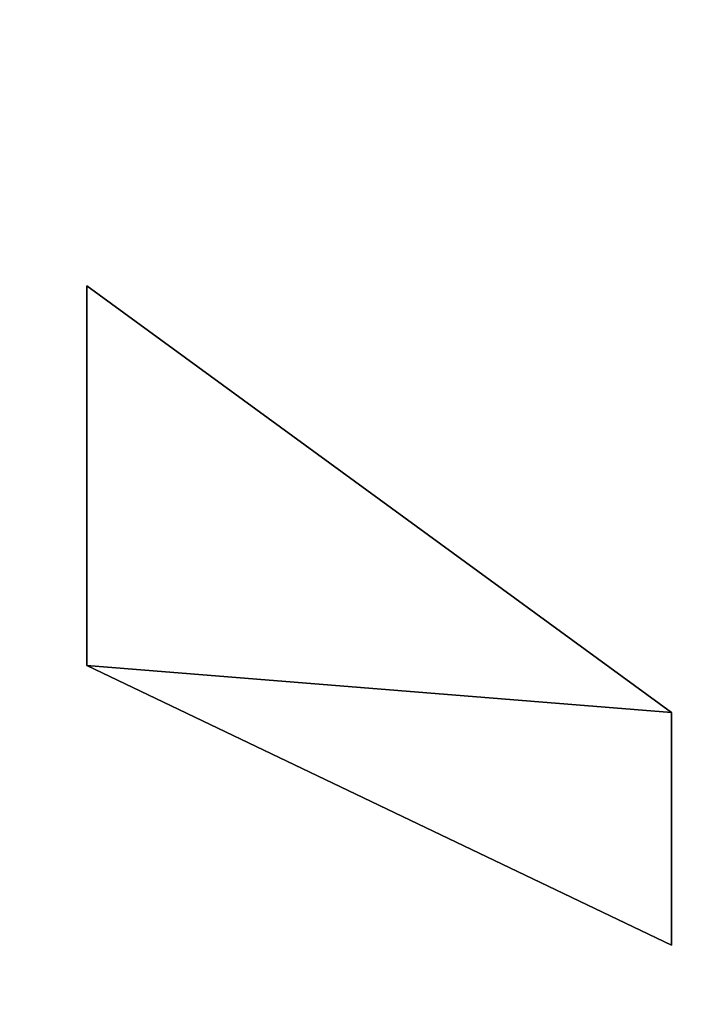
# Model space of a CAD drawing. Extents: x -5 to 2276, y 0 to 2500.
# Tile 127 of 256: x 823 to 835, y 539 to 557. Entities that reach past the tile are written whole.
import ezdxf

# ---------------------------------------------------------------- set-up
doc = ezdxf.new("R2010")
doc.units = 0
doc.header["$LTSCALE"] = 25.4
doc.layers.get('0').update_dxf_attribs({"linetype": 'CONTINUOUS'})
for name, color, linetype in [('IFCBUILDING', 32, 'CONTINUOUS'), ('IFCBUILDINGSTOREY', 34, 'CONTINUOUS'), ('IFCSITE', 32, 'CONTINUOUS'), ('IFCSLAB', 22, 'CONTINUOUS'), ('IFCWALL', 190, 'CONTINUOUS')]:
    doc.layers.add(name, color=color, linetype=linetype)

# ---------------------------------------------------------------- blocks, each defined once
blk = doc.blocks.new('GRUPUJ_1')
at = {"layer": 'IFCWALL'}
mesh = blk.add_polyface(dxfattribs=at)
corners = [(0, 0, 2300), (25, 25, 2300), (0, 2276.05, 2300), (175, 0, 2300), (25, 2251.05, 2300), (175, 25, 2300), (2500, 2151.05, 2300), (2475, 2251.05, 2300), (2475, 2151.05, 2300), (2500, 2276.05, 2300), (1245.07, 2251.05, 2300)]
mesh.append_faces([[corners[k] for k in face] for face in [(1, 3, 5), (6, 7, 8)]], dxfattribs={"vtx0": -1})
mesh.append_faces([[corners[k] for k in face] for face in [(0, 1, 2), (9, 7, 6)]], dxfattribs={"vtx0": -1, "vtx1": -1})
mesh.append_faces([[corners[k] for k in face] for face in [(1, 0, 3), (2, 1, 4), (4, 9, 2), (9, 4, 10), (9, 10, 7)]], dxfattribs={"vtx0": -1, "vtx2": -1})
mesh = blk.add_polyface(dxfattribs=at)
corners = [(2500, 0, 800), (175, 25, 800), (175, 0, 800), (2475, 25, 800), (2475, 2151.05, 800), (2500, 2151.05, 800)]
mesh.append_faces([[corners[k] for k in face] for face in [(0, 1, 2), (4, 0, 5)]], dxfattribs={"vtx0": -1})
mesh.append_faces([[corners[k] for k in face] for face in [(1, 0, 3), (3, 0, 4)]], dxfattribs={"vtx0": -1, "vtx1": -1})
blk = doc.blocks.new('GRUPUJ_7')
at = {"layer": 'IFCWALL'}
mesh = blk.add_polyface(dxfattribs=at)
corners = [(0, 0, 1500), (125, 100, 1500), (125, 2151.05, 1500), (150, 0, 1500), (150, 100, 1500), (2450, 2126.05, 1500), (2375, 2151.05, 1500), (2375, 2126.05, 1500), (0, 2226.05, 1500), (1220.07, 2226.05, 1500), (1220.07, 2151.05, 1500), (2450, 2226.05, 1500)]
mesh.append_faces([[corners[k] for k in face] for face in [(1, 3, 4), (5, 6, 7)]], dxfattribs={"vtx0": -1})
mesh.append_faces([[corners[k] for k in face] for face in [(8, 2, 9), (9, 6, 11), (11, 6, 5)]], dxfattribs={"vtx0": -1, "vtx1": -1})
mesh.append_faces([[corners[k] for k in face] for face in [(0, 1, 2), (1, 0, 3), (2, 8, 0), (9, 2, 10), (9, 10, 6)]], dxfattribs={"vtx0": -1, "vtx2": -1})
mesh = blk.add_polyface(dxfattribs=at)
corners = [(2450, 0), (150, 100), (150, 0), (2375, 100), (2375, 2126.05), (2450, 2126.05)]
mesh.append_faces([[corners[k] for k in face] for face in [(0, 1, 2), (4, 0, 5)]], dxfattribs={"vtx0": -1})
mesh.append_faces([[corners[k] for k in face] for face in [(1, 0, 3), (3, 0, 4)]], dxfattribs={"vtx0": -1, "vtx1": -1})
blk = doc.blocks.new('GRUPUJ_9')
at = {"layer": 'IFCWALL'}
mesh = blk.add_polyface(dxfattribs=at)
corners = [(0, 2051.05, 1500), (25, 2026.05, 1500), (1095.07, 2051.05, 1500), (0, 0, 1500), (25, 0, 1500), (2250, 2026.05, 1500), (2250, 2051.05, 1500)]
mesh.append_faces([[corners[k] for k in face] for face in [(1, 3, 4), (2, 5, 6)]], dxfattribs={"vtx0": -1})
mesh.append_faces([[corners[k] for k in face] for face in [(0, 1, 2)]], dxfattribs={"vtx0": -1, "vtx1": -1})
mesh.append_faces([[corners[k] for k in face] for face in [(1, 0, 3), (2, 1, 5)]], dxfattribs={"vtx0": -1, "vtx2": -1})
mesh = blk.add_polyface(dxfattribs=at)
corners = [(2250, 0), (25, 25), (25, 0), (2225, 25), (2225, 2026.05), (2250, 2026.05)]
mesh.append_faces([[corners[k] for k in face] for face in [(0, 1, 2), (4, 0, 5)]], dxfattribs={"vtx0": -1})
mesh.append_faces([[corners[k] for k in face] for face in [(1, 0, 3), (3, 0, 4)]], dxfattribs={"vtx0": -1, "vtx1": -1})
blk = doc.blocks.new('_CIANY')
at = {"layer": 'IFCWALL'}
for name, p in [('GRUPUJ_1', (0, 0)), ('GRUPUJ_7', (25, 25, 800)), ('GRUPUJ_9', (150, 125, 800))]:
    blk.add_blockref(name, p, dxfattribs=at)
mesh = blk.add_polyface(dxfattribs=at)
corners = [(0, 2276.05), (175, 2151.05), (175, 891.05), (1245.07, 2276.05), (175, 1251.05), (875, 2151.05), (1245.07, 2151.05), (1295.07, 2276.05), (1295.07, 2151.05), (2195.07, 2276.05), (1575, 2151.05), (2195.07, 2151.05), (2245.07, 2276.05), (2245.07, 2151.05), (2500, 2276.05), (2375, 2151.05), (2375, 651.05), (2375, 150), (0, 0), (175, 150), (2500, 0)]
mesh.append_faces([[corners[k] for k in face] for face in [(2, 1, 4)]], dxfattribs={"vtx0": -1})
mesh.append_faces([[corners[k] for k in face] for face in [(1, 3, 5), (5, 3, 6), (6, 7, 8), (8, 9, 10), (10, 9, 11), (11, 12, 13), (13, 14, 15), (15, 14, 16), (16, 14, 17), (18, 19, 20), (19, 0, 2), (20, 17, 14)]], dxfattribs={"vtx0": -1, "vtx1": -1})
mesh.append_faces([[corners[k] for k in face] for face in [(0, 1, 2)]], dxfattribs={"vtx0": -1, "vtx1": -1, "vtx2": -1})
mesh.append_faces([[corners[k] for k in face] for face in [(1, 0, 3), (6, 3, 7), (8, 7, 9), (11, 9, 12), (13, 12, 14), (19, 18, 0), (20, 19, 17)]], dxfattribs={"vtx0": -1, "vtx2": -1})
blk = doc.blocks.new('POD_OGA')
at = {"layer": 'IFCSLAB'}
mesh = blk.add_polyface(dxfattribs=at)
corners = [(1400, 2001.05), (1120.07, 1996.05), (1120.07, 2001.05), (0, 2001.05), (1400, 1101.05), (0, 1101.05), (1070.07, 1996.05), (1070.07, 2001.05)]
mesh.append_faces([[corners[k] for k in face] for face in [(0, 1, 2), (3, 4, 5), (6, 3, 7)]], dxfattribs={"vtx0": -1})
mesh.append_faces([[corners[k] for k in face] for face in [(4, 1, 0)]], dxfattribs={"vtx0": -1, "vtx1": -1})
mesh.append_faces([[corners[k] for k in face] for face in [(4, 3, 6)]], dxfattribs={"vtx0": -1, "vtx1": -1, "vtx2": -1})
mesh.append_faces([[corners[k] for k in face] for face in [(4, 6, 1)]], dxfattribs={"vtx0": -1, "vtx2": -1})
blk = doc.blocks.new('700-_MINIMALNA_D')
for p, q in [((610.953, 452.839), (628.556, 489.618)), ((610.953, 452.839, 2), (628.556, 489.618, 2)), ((610.953, 452.839), (628.556, 489.618)), ((610.953, 452.839, 2), (628.556, 489.618, 2)), ((652.453, 489.618), (625.606, 452.839)), ((652.453, 489.618, 2), (625.606, 452.839, 2)), ((652.453, 489.618), (625.606, 452.839)), ((652.453, 489.618, 2), (625.606, 452.839, 2)), ((628.556, 489.618), (652.453, 489.618)), ((628.556, 489.618, 2), (652.453, 489.618, 2)), ((628.556, 489.618), (628.556, 489.618, 2)), ((628.556, 489.618), (652.453, 489.618)), ((628.556, 489.618), (628.556, 489.618, 2)), ((628.556, 489.618, 2), (652.453, 489.618, 2)), ((652.453, 489.618), (652.453, 489.618, 2)), ((652.453, 489.618), (652.453, 489.618, 2)), ((625.606, 452.839), (610.953, 452.839)), ((625.606, 452.839, 2), (610.953, 452.839, 2)), ((625.606, 452.839), (610.953, 452.839)), ((625.606, 452.839, 2), (610.953, 452.839, 2)), ((610.953, 452.839), (610.953, 452.839, 2)), ((610.953, 452.839), (610.953, 452.839, 2)), ((625.606, 452.839), (625.606, 452.839, 2)), ((625.606, 452.839), (625.606, 452.839, 2))]:
    blk.add_line(p, q)
mesh = blk.add_polyface()
corners = [(628.556, 489.618), (625.606, 452.839), (610.953, 452.839), (652.453, 489.618)]
mesh.append_faces([[corners[k] for k in face] for face in [(0, 1, 2), (1, 0, 3)]], dxfattribs={"vtx0": -1})
mesh = blk.add_polyface()
corners = [(625.606, 452.839, 2), (628.556, 489.618, 2), (610.953, 452.839, 2), (652.453, 489.618, 2)]
mesh.append_faces([[corners[k] for k in face] for face in [(0, 1, 2), (1, 0, 3)]], dxfattribs={"vtx0": -1})
mesh = blk.add_polyface()
corners = [(628.556, 489.618, 2), (610.953, 452.839), (610.953, 452.839, 2), (628.556, 489.618)]
mesh.append_faces([[corners[k] for k in face] for face in [(0, 1, 2), (1, 0, 3)]], dxfattribs={"vtx0": -1})
mesh = blk.add_polyface()
corners = [(652.453, 489.618), (625.606, 452.839, 2), (625.606, 452.839), (652.453, 489.618, 2)]
mesh.append_faces([[corners[k] for k in face] for face in [(0, 1, 2), (1, 0, 3)]], dxfattribs={"vtx0": -1})
mesh = blk.add_polyface()
corners = [(628.556, 489.618, 2), (652.453, 489.618), (628.556, 489.618), (652.453, 489.618, 2)]
mesh.append_faces([[corners[k] for k in face] for face in [(0, 1, 2), (1, 0, 3)]], dxfattribs={"vtx0": -1})
mesh = blk.add_polyface()
corners = [(625.606, 452.839, 2), (610.953, 452.839), (625.606, 452.839), (610.953, 452.839, 2)]
mesh.append_faces([[corners[k] for k in face] for face in [(0, 1, 2), (1, 0, 3)]], dxfattribs={"vtx0": -1})
blk = doc.blocks.new('PRZESTRZE__MANEWROWA_LICZO')
at = {"xscale": 0.2991999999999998, "yscale": 0.2991999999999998, "zscale": 0.2991999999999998, "rotation": 360}
blk.add_blockref('700-_MINIMALNA_D', (182.268, 54.551, 1.7), dxfattribs=at)
at = {"layer": 'IFCSLAB'}
mesh = blk.add_polyface(dxfattribs=at)
corners = [(700, 450, 1.7), (0, 900, 1.7), (0, 0, 1.7)]
mesh.append_faces([[corners[k] for k in face] for face in [(0, 1, 2)]])
mesh = blk.add_polyface(dxfattribs=at)
corners = [(1400, 900), (1120.07, 895), (1120.07, 900), (0, 900), (1400, 0), (0, 0), (1070.07, 895), (1070.07, 900)]
mesh.append_faces([[corners[k] for k in face] for face in [(0, 1, 2), (3, 4, 5), (6, 3, 7)]], dxfattribs={"vtx0": -1})
mesh.append_faces([[corners[k] for k in face] for face in [(4, 1, 0)]], dxfattribs={"vtx0": -1, "vtx1": -1})
mesh.append_faces([[corners[k] for k in face] for face in [(4, 3, 6)]], dxfattribs={"vtx0": -1, "vtx1": -1, "vtx2": -1})
mesh.append_faces([[corners[k] for k in face] for face in [(4, 6, 1)]], dxfattribs={"vtx0": -1, "vtx2": -1})
mesh = blk.add_polyface(dxfattribs=at)
corners = [(700, 450, 1.2), (0, 0, 1), (700, 450, 1), (0, 0, 1.7), (700, 450, 1.7)]
mesh.append_faces([[corners[k] for k in face] for face in [(0, 1, 2), (3, 0, 4)]], dxfattribs={"vtx0": -1})
mesh.append_faces([[corners[k] for k in face] for face in [(1, 0, 3)]], dxfattribs={"vtx0": -1, "vtx1": -1})
mesh = blk.add_polyface(dxfattribs=at)
corners = [(700, 0, 1), (700, 150, 1), (0, 0, 1), (700, 450, 1)]
mesh.append_faces([[corners[k] for k in face] for face in [(0, 1, 2), (3, 2, 1)]], dxfattribs={"vtx1": -1})
blk = doc.blocks.new('DEFAULT_BUILDING_STOREY')
at = {"layer": 'IFCSLAB'}
for name, p in [('PRZESTRZE__MANEWROWA_LICZO', (175, 1251.05, 1.7)), ('POD_OGA', (175, 150))]:
    blk.add_blockref(name, p, dxfattribs=at)
at = {"layer": 'IFCWALL'}
blk.add_blockref('_CIANY', (0, 0), dxfattribs=at)
blk = doc.blocks.new('DEFAULT_BUILDING')
at = {"layer": 'IFCBUILDINGSTOREY'}
blk.add_blockref('DEFAULT_BUILDING_STOREY', (0, 0), dxfattribs=at)
blk = doc.blocks.new('DEFAULT_SITE')
at = {"layer": 'IFCBUILDING', "rotation": 89.99999999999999}
blk.add_blockref('DEFAULT_BUILDING', (2276.05, 0), dxfattribs=at)

msp = doc.modelspace()

# ---------------------------------------------------------------- block references
at = {"layer": 'IFCSITE'}
msp.add_blockref('DEFAULT_SITE', (0, 0), dxfattribs=at)

doc.saveas('drawing.dxf')
